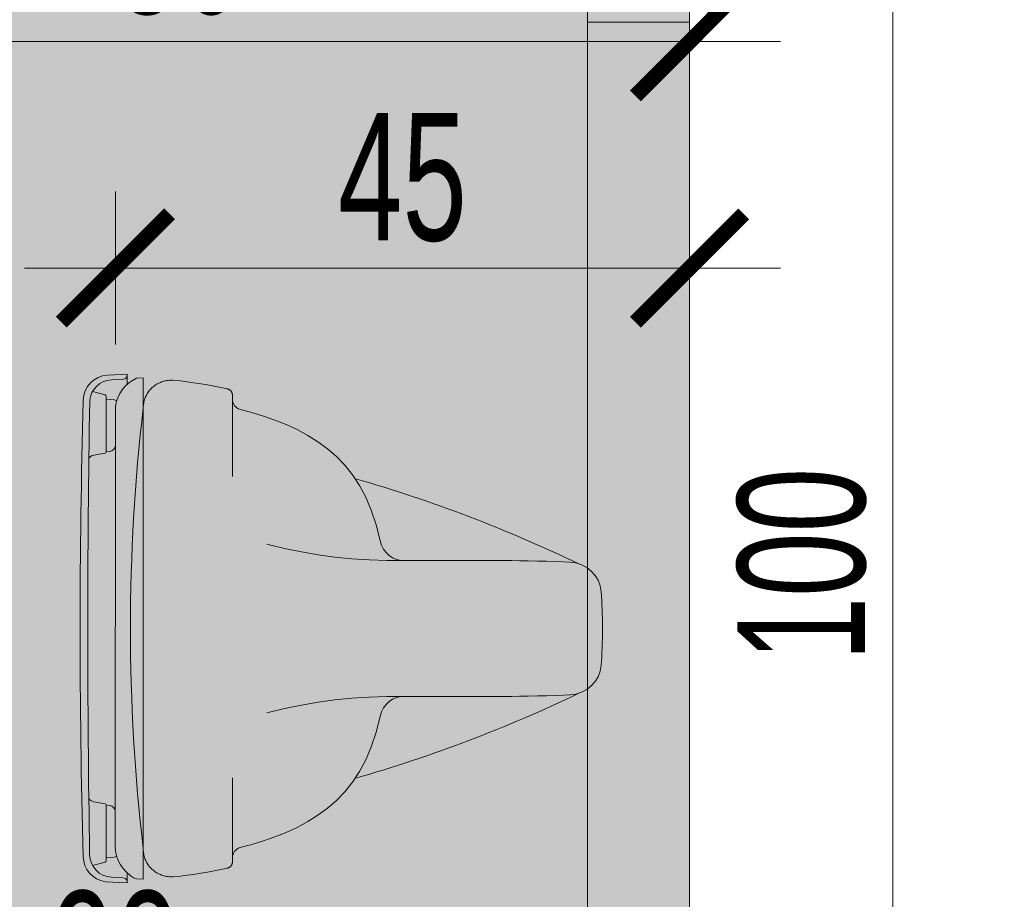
# Model space of a CAD drawing. Header units: millimetres. Extents: x -6792 to 22441, y -13430 to 4653.
# Tile 4 of 256: x -6030 to -5953, y -8137 to -8068. Entities that reach past the tile are written whole.
import ezdxf
from ezdxf import colors
from ezdxf.entities.mleader import LeaderData, LeaderLine
from ezdxf.math import Vec2, Vec3

# ---------------------------------------------------------------- set-up
doc = ezdxf.new("R2010")
doc.units = ezdxf.units.MM
for name, color, linetype, lineweight in [('_A_KOLORYSTYKA ŚCIAN', 40, 'Continuous', 5), ('_A_OPIS', 253, 'Continuous', 9), ('_A_ROZWINIĘCIA_RYSUNEK ŚCIAN', 252, 'Continuous', 15), ('_A_ROZWINIĘCIA_WYMIARY', 252, 'Continuous', 15), ('_A_WIDOK', 163, 'Continuous', 13)]:
    doc.layers.add(name, color=color, linetype=linetype, lineweight=lineweight)
doc.styles.add('DIM', font='arial.ttf', dxfattribs={"width": 0.65})
doc.styles.get("Standard").update_dxf_attribs({"font": 'arial.ttf'})
doc.dimstyles.new('BP_EU_25-50', dxfattribs={"dimtxt": 10, "dimasz": 0.8, "dimexe": 0.75, "dimexo": 1, "dimgap": 2, "dimtad": 1, "dimdec": 0, "dimzin": 9, "dimdsep": 46, "dimtxsty": 'DIM', "dimblk": 'ARCH_1', "dimcen": 0, "dimdle": 50, "dimse1": 1, "dimse2": 1, "dimclrd": 256, "dimclre": 256, "dimclrt": 256, "dimadec": 0, "dimazin": 2, "dimtfac": 1, "dimtdec": 0, "dimtix": 1, "dimtmove": 2, "dimatfit": 0, "dimfxl": 0.75, "dimtolj": 1, "dimtzin": 0, "dimlwd": 15, "dimlwe": -1, "dimarcsym": 0})

# ---------------------------------------------------------------- blocks, each defined once
blk = doc.blocks.new('KERAMAG-KIBEL-FRONT')
at = {"layer": '_A_KOLORYSTYKA ŚCIAN', "true_color": 0xffffff}
h = blk.add_hatch(color=7, dxfattribs=at)
h.dxf.hatch_style = 1
edge = h.paths.add_edge_path()
edge.add_line((0.1993166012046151, -0.03704926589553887), (0.1985480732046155, -0.03704926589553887))
edge.add_arc((0.1989537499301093, -0.03311108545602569), 0.003959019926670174, 219.4763175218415, 264.11863696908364, ccw=False)
edge.add_arc((0.1984188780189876, -0.03387214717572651), 0.003072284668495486, 182.6976414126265, 214.857415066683, ccw=False)
edge.add_line((0.195349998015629, -0.03401674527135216), (0.1948521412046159, -0.02460643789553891))
edge.add_arc((0.1768640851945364, -0.02556310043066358), 0.01801347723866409, 3.044305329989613, 84.79019193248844)
edge.add_arc((-0.001437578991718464, -10.49507827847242), 10.48899775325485, 89.0170504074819, 90.95997565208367)
edge.add_arc((-0.1768660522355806, -0.02556162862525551), 0.01801145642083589, 90.96611067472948, 176.9600413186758)
edge.add_line((-0.1948521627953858, -0.02460643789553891), (-0.1953500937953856, -0.03401674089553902))
edge.add_arc((-0.1989161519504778, -0.03346271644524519), 0.003608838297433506, 263.62879618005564, 351.16909958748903, ccw=False)
edge.add_line((-0.199316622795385, -0.03704926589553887), (-0.1983345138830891, -0.01988594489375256))
edge.add_arc((-0.1784425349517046, -0.02261504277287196), 0.02007831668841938, 90.19300086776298, 172.1880247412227, ccw=False)
edge.add_arc((-0.0005727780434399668, -6.379024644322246), 6.378970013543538, 88.38815339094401, 91.59843737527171, ccw=False)
edge.add_arc((0.1785161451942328, -0.02257666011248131), 0.0200009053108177, 3.002493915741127, 89.0237181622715, ccw=False)
edge.add_line((0.1984895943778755, -0.0215290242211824), (0.1993166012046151, -0.03704926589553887))
h = blk.add_hatch(color=7, dxfattribs=at)
h.dxf.hatch_style = 1
edge = h.paths.add_edge_path()
edge.add_arc((-0.1297962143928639, -0.01179836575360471), 0.00599761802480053, 485.9951777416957, 530.0101189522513)
edge.add_line((-0.1357028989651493, -0.01075793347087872), (-0.1372728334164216, -0.01966791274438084))
edge.add_arc((-0.1382811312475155, -0.01947853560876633), 0.00102592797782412, 261.9143475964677, 349.36270860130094, ccw=False)
edge.add_line((-0.1384254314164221, -0.02049426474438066), (-0.1386972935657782, -0.02353773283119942))
edge.add_arc((-0.1436442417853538, -0.02275414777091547), 0.005008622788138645, 275.41885679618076, 350.9992606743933, ccw=False)
edge.add_line((-0.1431712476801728, -0.02774038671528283), (-0.1735682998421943, -0.02775855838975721))
edge.add_arc((-0.1704381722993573, -0.05547670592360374), 0.02789432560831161, 456.4429457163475, 466.4815946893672)
edge.add_line((-0.1783519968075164, -0.0287285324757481), (-0.1785041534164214, -0.02851483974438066))
edge.add_line((-0.1785041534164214, -0.02851483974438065), (-0.1788774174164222, -0.02764017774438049))
edge.add_arc((-0.01656058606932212, -0.007372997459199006), 0.1635772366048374, 184.6008956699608, 187.1172227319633, ccw=False)
edge.add_line((-0.1796107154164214, -0.02049426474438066), (-0.1809009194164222, -0.02049426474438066))
edge.add_line((-0.1809009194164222, -0.02049426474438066), (-0.1819652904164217, -0.02049426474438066))
edge.add_arc((-0.1819652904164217, -0.01949426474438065), 0.001000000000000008, 195.1884549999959, 270, ccw=False)
edge.add_line((-0.1829303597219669, -0.01975625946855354), (-0.1856267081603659, -0.009824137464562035))
edge.add_arc((-0.1768642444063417, -0.02556277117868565), 0.01801347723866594, 455.2098080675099, 479.1068163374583, ccw=False)
edge.add_line((-0.1784999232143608, -0.007623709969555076), (-0.1333211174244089, -0.006945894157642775))
h = blk.add_hatch(color=7, dxfattribs=at)
h.dxf.hatch_style = 1
edge = h.paths.add_edge_path()
edge.add_arc((0.1297960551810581, -0.01179869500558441), 0.00599761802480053, 9.989881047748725, 54.004822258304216, ccw=False)
edge.add_line((0.1357027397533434, -0.01075826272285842), (0.1372726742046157, -0.01966824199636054))
edge.add_arc((0.1382809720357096, -0.01947886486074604), 0.00102592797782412, 190.6372913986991, 278.0856524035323)
edge.add_line((0.1384252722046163, -0.02049459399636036), (0.1386971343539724, -0.02353806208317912))
edge.add_arc((0.1436440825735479, -0.02275447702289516), 0.005008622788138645, 189.0007393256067, 264.5811432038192)
edge.add_line((0.1431710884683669, -0.02774071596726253), (0.1735681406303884, -0.02775888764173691))
edge.add_arc((0.1704380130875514, -0.05547703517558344), 0.02789432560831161, 73.51840531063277, 83.55705428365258, ccw=False)
edge.add_line((0.1783518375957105, -0.0287288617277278), (0.1785039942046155, -0.02851516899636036))
edge.add_line((0.1785039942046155, -0.02851516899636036), (0.1788772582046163, -0.02764050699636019))
edge.add_arc((0.01656042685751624, -0.007373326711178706), 0.1635772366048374, 352.8827772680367, 355.3991043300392)
edge.add_line((0.1796105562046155, -0.02049459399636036), (0.1809007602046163, -0.02049459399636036))
edge.add_line((0.1809007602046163, -0.02049459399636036), (0.1819651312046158, -0.02049459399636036))
edge.add_arc((0.1819651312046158, -0.01949459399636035), 0.001000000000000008, 270, 344.8115450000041)
edge.add_line((0.182930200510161, -0.01975658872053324), (0.18562654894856, -0.009824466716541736))
edge.add_arc((0.1768640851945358, -0.02556310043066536), 0.01801347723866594, 60.89318366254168, 84.79019193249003)
edge.add_line((0.1784997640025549, -0.007624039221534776), (0.133320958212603, -0.006946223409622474))
h = blk.add_hatch(color=7, dxfattribs=at)
h.dxf.hatch_style = 1
h.paths.add_polyline_path([(0.1735681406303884, -0.02775888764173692), (-0.1700751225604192, -0.02754941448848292, 0.2727917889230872), (-0.1954328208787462, -0.04247602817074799), (-0.196023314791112, -0.04428756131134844), (-0.1963120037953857, -0.04954926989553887), (-0.1743968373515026, -0.04957931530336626), (-0.1740836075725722, -0.04954926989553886), (-0.1732656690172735, -0.0495019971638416), (-0.1724645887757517, -0.04948642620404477), (-0.171863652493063, -0.04948642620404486, -0.05777963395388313), (0.1723192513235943, -0.04948360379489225), (0.1732655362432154, -0.0495019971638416), (0.1740834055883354, -0.04954926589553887), (0.1963119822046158, -0.04954926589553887), (0.1960350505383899, -0.04439168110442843, 0.268608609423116)])
h = blk.add_hatch(color=7, dxfattribs=at)
h.dxf.hatch_style = 1
edge = h.paths.add_edge_path()
edge.add_line((-0.1875853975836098, -0.1159117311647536), (-0.1874985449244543, -0.1161383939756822))
edge.add_line((-0.1874985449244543, -0.1161383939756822), (-0.1876168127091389, -0.1157698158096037))
edge.add_line((-0.1876168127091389, -0.1157698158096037), (-0.188809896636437, -0.1103801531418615))
edge.add_line((-0.188809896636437, -0.1103801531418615), (-0.1898822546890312, -0.1051362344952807))
edge.add_line((-0.1898822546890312, -0.1051362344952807), (-0.1908673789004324, -0.0998751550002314))
edge.add_line((-0.1908673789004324, -0.0998751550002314), (-0.1917624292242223, -0.09459813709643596))
edge.add_line((-0.1917624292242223, -0.09459813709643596), (-0.1925645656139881, -0.08930640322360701))
edge.add_line((-0.1925645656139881, -0.08930640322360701), (-0.1932709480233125, -0.08400117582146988))
edge.add_line((-0.1932709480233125, -0.08400117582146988), (-0.19387873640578, -0.07868367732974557))
edge.add_line((-0.19387873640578, -0.07868367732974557), (-0.1944281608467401, -0.07290188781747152))
edge.add_line((-0.1944281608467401, -0.07290188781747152), (-0.1944713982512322, -0.07131924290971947))
edge.add_line((-0.1944713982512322, -0.07131924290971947), (-0.1943890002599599, -0.06961656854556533))
edge.add_line((-0.1943890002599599, -0.06961656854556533), (-0.1941708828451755, -0.06787313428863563))
edge.add_line((-0.1941708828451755, -0.06787313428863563), (-0.1938091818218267, -0.06611310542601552))
edge.add_line((-0.1938091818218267, -0.06611310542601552), (-0.1932955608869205, -0.06435106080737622))
edge.add_line((-0.1932955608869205, -0.06435106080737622), (-0.1926262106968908, -0.06260797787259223))
edge.add_line((-0.1926262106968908, -0.06260797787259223), (-0.1917973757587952, -0.06090329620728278))
edge.add_line((-0.1917973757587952, -0.06090329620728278), (-0.191057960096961, -0.05967562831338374))
edge.add_line((-0.191057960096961, -0.05967562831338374), (-0.190521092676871, -0.05887031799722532))
edge.add_line((-0.190521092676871, -0.05887031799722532), (-0.1899451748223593, -0.05808555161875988))
edge.add_line((-0.1899451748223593, -0.05808555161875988), (-0.1893327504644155, -0.05732409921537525))
edge.add_line((-0.1893327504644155, -0.05732409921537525), (-0.1886863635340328, -0.05658873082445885))
edge.add_line((-0.1886863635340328, -0.05658873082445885), (-0.1880085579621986, -0.0558822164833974))
edge.add_line((-0.1880085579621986, -0.0558822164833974), (-0.1869461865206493, -0.05486763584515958))
edge.add_line((-0.1869461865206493, -0.05486763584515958), (-0.1858120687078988, -0.05396349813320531))
edge.add_line((-0.1858120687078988, -0.05396349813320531), (-0.1846516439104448, -0.05312247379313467))
edge.add_line((-0.1846516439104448, -0.05312247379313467), (-0.1830235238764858, -0.05215183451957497))
edge.add_line((-0.1830235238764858, -0.05215183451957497), (-0.1813435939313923, -0.05133684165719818))
edge.add_line((-0.1813435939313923, -0.05133684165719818), (-0.1796315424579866, -0.05067540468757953))
edge.add_line((-0.1796315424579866, -0.05067540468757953), (-0.1779085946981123, -0.0501655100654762))
edge.add_line((-0.1779085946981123, -0.0501655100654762), (-0.1761899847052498, -0.04980009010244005))
edge.add_line((-0.1761899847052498, -0.04980009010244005), (-0.1745004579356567, -0.04957336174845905))
edge.add_line((-0.1745004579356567, -0.04957336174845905), (-0.173137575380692, -0.04949459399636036))
edge.add_line((-0.173137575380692, -0.04949459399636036), (-0.1728847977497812, -0.04949459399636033))
edge.add_line((-0.1728847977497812, -0.04949459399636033), (-0.1723095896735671, -0.04948341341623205))
edge.add_line((-0.1723095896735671, -0.04948341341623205), (-0.1710845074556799, -0.04948642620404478))
edge.add_line((-0.1710845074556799, -0.04948642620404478), (0.1701965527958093, -0.04948642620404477))
edge.add_line((0.1701965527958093, -0.04948642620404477), (0.1723159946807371, -0.04948354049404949))
edge.add_line((0.1723159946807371, -0.04948354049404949), (0.1728846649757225, -0.04949459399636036))
edge.add_line((0.1728846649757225, -0.04949459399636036), (0.173137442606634, -0.04949459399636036))
edge.add_line((0.173137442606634, -0.04949459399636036), (0.1745003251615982, -0.04957336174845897))
edge.add_line((0.1745003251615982, -0.04957336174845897), (0.176189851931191, -0.04980009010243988))
edge.add_line((0.176189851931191, -0.04980009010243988), (0.1779084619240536, -0.0501655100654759))
edge.add_line((0.1779084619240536, -0.0501655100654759), (0.1796314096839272, -0.05067540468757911))
edge.add_line((0.1796314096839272, -0.05067540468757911), (0.1813434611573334, -0.05133684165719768))
edge.add_line((0.1813434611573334, -0.05133684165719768), (0.1830233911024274, -0.05215183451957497))
edge.add_line((0.1830233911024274, -0.05215183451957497), (0.1846515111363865, -0.05312247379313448))
edge.add_line((0.1846515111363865, -0.05312247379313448), (0.1858119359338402, -0.05396349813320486))
edge.add_line((0.1858119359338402, -0.05396349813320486), (0.1865687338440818, -0.05456683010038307))
edge.add_line((0.1865687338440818, -0.05456683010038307), (0.1873017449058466, -0.05520732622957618))
edge.add_line((0.1873017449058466, -0.05520732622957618), (0.1880084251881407, -0.05588221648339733))
edge.add_line((0.1880084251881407, -0.05588221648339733), (0.1886862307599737, -0.05658873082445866))
edge.add_line((0.1886862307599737, -0.05658873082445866), (0.1893326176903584, -0.05732409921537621))
edge.add_line((0.1893326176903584, -0.05732409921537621), (0.1902532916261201, -0.0584688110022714))
edge.add_line((0.1902532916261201, -0.0584688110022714), (0.1910578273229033, -0.05967562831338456))
edge.add_line((0.1910578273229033, -0.05967562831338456), (0.1917972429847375, -0.06090329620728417))
edge.add_line((0.1917972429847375, -0.06090329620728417), (0.1926260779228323, -0.06260797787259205))
edge.add_line((0.1926260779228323, -0.06260797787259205), (0.1932954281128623, -0.06435106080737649))
edge.add_line((0.1932954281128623, -0.06435106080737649), (0.1938090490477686, -0.06611310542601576))
edge.add_line((0.1938090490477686, -0.06611310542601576), (0.1941707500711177, -0.06787313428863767))
edge.add_line((0.1941707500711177, -0.06787313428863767), (0.1943888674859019, -0.0696165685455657))
edge.add_line((0.1943888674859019, -0.0696165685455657), (0.1944712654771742, -0.07131924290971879))
edge.add_line((0.1944712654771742, -0.07131924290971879), (0.1944280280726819, -0.0729018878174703))
edge.add_line((0.1944280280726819, -0.0729018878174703), (0.1938786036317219, -0.07868367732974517))
edge.add_line((0.1938786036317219, -0.07868367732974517), (0.1932708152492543, -0.08400117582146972))
edge.add_line((0.1932708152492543, -0.08400117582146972), (0.1925644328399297, -0.08930640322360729))
edge.add_line((0.1925644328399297, -0.08930640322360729), (0.1917622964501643, -0.09459813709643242))
edge.add_line((0.1917622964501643, -0.09459813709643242), (0.1908672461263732, -0.09987515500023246))
edge.add_line((0.1908672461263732, -0.09987515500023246), (0.1898821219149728, -0.1051362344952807))
edge.add_line((0.1898821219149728, -0.1051362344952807), (0.1888097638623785, -0.1103801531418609))
edge.add_line((0.1888097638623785, -0.1103801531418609), (0.1875545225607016, -0.1160506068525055))
edge.add_line((0.1875545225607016, -0.1160506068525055), (0.1871094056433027, -0.1170449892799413))
edge.add_line((0.1871094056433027, -0.1170449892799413), (0.1864357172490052, -0.1179447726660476))
edge.add_line((0.1864357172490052, -0.1179447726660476), (0.1855717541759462, -0.1186735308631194))
edge.add_line((0.1855717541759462, -0.1186735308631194), (0.1845730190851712, -0.1191860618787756))
edge.add_line((0.1845730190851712, -0.1191860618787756), (0.1834739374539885, -0.1194666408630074))
edge.add_line((0.1834739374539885, -0.1194666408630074), (0.1827798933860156, -0.1194864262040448))
edge.add_line((0.1827798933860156, -0.1194864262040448), (0.1793569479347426, -0.1194864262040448))
edge.add_line((0.1793569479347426, -0.1194864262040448), (0.1780263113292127, -0.1195973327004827))
edge.add_line((0.1780263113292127, -0.1195973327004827), (0.1767585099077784, -0.1199194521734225))
edge.add_line((0.1767585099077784, -0.1199194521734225), (0.1755743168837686, -0.1204368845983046))
edge.add_line((0.1755743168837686, -0.1204368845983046), (0.1744945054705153, -0.1211337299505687))
edge.add_line((0.1744945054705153, -0.1211337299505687), (0.1735398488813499, -0.1219940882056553))
edge.add_line((0.1735398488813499, -0.1219940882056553), (0.1727311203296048, -0.1230020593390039))
edge.add_line((0.1727311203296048, -0.1230020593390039), (0.1720890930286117, -0.1241417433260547))
edge.add_line((0.1720890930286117, -0.1241417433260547), (0.1716345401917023, -0.1253972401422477))
edge.add_line((0.1716345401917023, -0.1253972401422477), (0.1692089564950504, -0.1346055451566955))
edge.add_line((0.1692089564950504, -0.1346055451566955), (0.1664449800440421, -0.143760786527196))
edge.add_line((0.1664449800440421, -0.143760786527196), (0.1633073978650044, -0.1527909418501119))
edge.add_line((0.1633073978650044, -0.1527909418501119), (0.159760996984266, -0.1616367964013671))
edge.add_line((0.159760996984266, -0.1616367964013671), (0.1557705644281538, -0.1702391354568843))
edge.add_line((0.1557705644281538, -0.1702391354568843), (0.1513008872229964, -0.1785387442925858))
edge.add_line((0.1513008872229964, -0.1785387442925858), (0.146316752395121, -0.1864764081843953))
edge.add_line((0.146316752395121, -0.1864764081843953), (0.1407829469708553, -0.1939929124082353))
edge.add_line((0.1407829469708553, -0.1939929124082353), (0.1346573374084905, -0.2010354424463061))
edge.add_line((0.1346573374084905, -0.2010354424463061), (0.1278701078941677, -0.2075767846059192))
edge.add_line((0.1278701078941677, -0.2075767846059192), (0.1203445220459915, -0.2135961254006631))
edge.add_line((0.1203445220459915, -0.2135961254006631), (0.1174075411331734, -0.2155245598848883))
edge.add_arc((-0.9459376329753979, 0.08905208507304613), 1.106105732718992, 334.2869644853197, 344.0165649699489, ccw=False)
edge.add_line((0.05063966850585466, -0.3908474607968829), (0.04992943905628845, -0.393070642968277))
edge.add_line((0.04992943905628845, -0.393070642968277), (0.04778808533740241, -0.3971072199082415))
edge.add_line((0.04778808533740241, -0.3971072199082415), (0.04499784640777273, -0.4006553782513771))
edge.add_line((0.04499784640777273, -0.4006553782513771), (0.04163073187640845, -0.4036364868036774))
edge.add_line((0.04163073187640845, -0.4036364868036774), (0.03775875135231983, -0.4059719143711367))
edge.add_line((0.03775875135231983, -0.4059719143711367), (0.03345391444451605, -0.4075830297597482))
edge.add_line((0.03345391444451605, -0.4075830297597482), (0.0287815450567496, -0.4083931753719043))
edge.add_line((0.0287815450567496, -0.4083931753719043), (0.02551096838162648, -0.4086327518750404))
edge.add_line((0.02551096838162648, -0.4086327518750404), (0.02214520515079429, -0.4088425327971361))
edge.add_line((0.02214520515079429, -0.4088425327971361), (0.01868511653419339, -0.4090218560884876))
edge.add_line((0.01868511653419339, -0.4090218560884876), (0.01513156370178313, -0.4091700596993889))
edge.add_line((0.01513156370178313, -0.4091700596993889), (0.01148540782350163, -0.409286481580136))
edge.add_line((0.01148540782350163, -0.409286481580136), (0.007747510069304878, -0.4093704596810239))
edge.add_line((0.007747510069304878, -0.4093704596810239), (0.003918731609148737, -0.4094213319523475))
edge.add_line((0.003918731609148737, -0.4094213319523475), (-6.638702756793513e-08, -0.4094384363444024))
edge.add_line((-6.638702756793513e-08, -0.4094384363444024), (-0.003918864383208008, -0.4094213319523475))
edge.add_line((-0.003918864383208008, -0.4094213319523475), (-0.00774764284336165, -0.4093704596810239))
edge.add_line((-0.00774764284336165, -0.4093704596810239), (-0.01148554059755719, -0.409286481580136))
edge.add_line((-0.01148554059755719, -0.409286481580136), (-0.01513169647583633, -0.4091700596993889))
edge.add_line((-0.01513169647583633, -0.4091700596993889), (-0.01868524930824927, -0.4090218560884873))
edge.add_line((-0.01868524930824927, -0.4090218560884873), (-0.02214533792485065, -0.4088425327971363))
edge.add_line((-0.02214533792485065, -0.4088425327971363), (-0.02551110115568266, -0.4086327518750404))
edge.add_line((-0.02551110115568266, -0.4086327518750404), (-0.02877351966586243, -0.408393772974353))
edge.add_line((-0.02877351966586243, -0.408393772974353), (-0.03345404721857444, -0.4075830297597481))
edge.add_line((-0.03345404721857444, -0.4075830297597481), (-0.03775888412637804, -0.4059719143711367))
edge.add_line((-0.03775888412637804, -0.4059719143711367), (-0.04163086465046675, -0.4036364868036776))
edge.add_line((-0.04163086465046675, -0.4036364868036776), (-0.04499797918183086, -0.4006553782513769))
edge.add_line((-0.04499797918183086, -0.4006553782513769), (-0.04778821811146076, -0.3971072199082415))
edge.add_line((-0.04778821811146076, -0.3971072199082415), (-0.04992957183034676, -0.393070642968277))
edge.add_line((-0.04992957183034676, -0.393070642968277), (-0.05040714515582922, -0.3915757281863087))
edge.add_arc((0.9600344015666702, 0.09374983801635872), 1.120951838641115, 196.0158378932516, 205.6554576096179, ccw=False)
edge.add_line((-0.1174082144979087, -0.2155242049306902), (-0.1203446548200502, -0.2135961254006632))
edge.add_line((-0.1203446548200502, -0.2135961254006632), (-0.1278702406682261, -0.2075767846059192))
edge.add_line((-0.1278702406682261, -0.2075767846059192), (-0.1346574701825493, -0.2010354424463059))
edge.add_line((-0.1346574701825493, -0.2010354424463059), (-0.1407830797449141, -0.1939929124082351))
edge.add_line((-0.1407830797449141, -0.1939929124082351), (-0.1463168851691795, -0.1864764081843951))
edge.add_line((-0.1463168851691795, -0.1864764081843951), (-0.1513010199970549, -0.178538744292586))
edge.add_line((-0.1513010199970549, -0.178538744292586), (-0.1557706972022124, -0.1702391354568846))
edge.add_line((-0.1557706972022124, -0.1702391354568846), (-0.1597611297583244, -0.1616367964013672))
edge.add_line((-0.1597611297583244, -0.1616367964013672), (-0.163307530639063, -0.1527909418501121))
edge.add_line((-0.163307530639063, -0.1527909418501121), (-0.1664451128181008, -0.1437607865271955))
edge.add_line((-0.1664451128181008, -0.1437607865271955), (-0.1692090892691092, -0.1346055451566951))
edge.add_line((-0.1692090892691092, -0.1346055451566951), (-0.1716223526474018, -0.1254312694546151))
edge.add_line((-0.1716223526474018, -0.1254312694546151), (-0.1720892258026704, -0.1241417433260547))
edge.add_line((-0.1720892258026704, -0.1241417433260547), (-0.1727312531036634, -0.1230020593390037))
edge.add_line((-0.1727312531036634, -0.1230020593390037), (-0.1735399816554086, -0.1219940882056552))
edge.add_line((-0.1735399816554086, -0.1219940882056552), (-0.1744946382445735, -0.1211337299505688))
edge.add_line((-0.1744946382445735, -0.1211337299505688), (-0.1755744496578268, -0.1204368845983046))
edge.add_line((-0.1755744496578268, -0.1204368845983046), (-0.1767586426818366, -0.1199194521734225))
edge.add_line((-0.1767586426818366, -0.1199194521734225), (-0.1780264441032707, -0.1195973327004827))
edge.add_line((-0.1780264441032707, -0.1195973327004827), (-0.1793570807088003, -0.1194864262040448))
edge.add_line((-0.1793570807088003, -0.1194864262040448), (-0.1832539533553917, -0.1194864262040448))
edge.add_line((-0.1832539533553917, -0.1194864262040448), (-0.1843044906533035, -0.1192788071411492))
edge.add_line((-0.1843044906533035, -0.1192788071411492), (-0.1853322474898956, -0.1188236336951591))
edge.add_line((-0.1853322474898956, -0.1188236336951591), (-0.1862359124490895, -0.1181447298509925))
edge.add_line((-0.1862359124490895, -0.1181447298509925), (-0.1869590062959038, -0.1172860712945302))
edge.add_line((-0.1869590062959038, -0.1172860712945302), (-0.1874784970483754, -0.1162776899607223))
edge.add_line((-0.1874784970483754, -0.1162776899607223), (-0.187653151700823, -0.1156056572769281))
edge.add_line((-0.187653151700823, -0.1156056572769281), (-0.1875853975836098, -0.1159117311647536))
for p, q in [((-0.1856398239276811, -0.009775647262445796), (-0.182930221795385, -0.01975658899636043)), ((-0.1372726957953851, -0.01966824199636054), (-0.135702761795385, -0.01075826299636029)), ((0.1372726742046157, -0.01966824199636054), (0.1357027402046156, -0.01075826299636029)), ((0.1856398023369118, -0.009775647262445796), (0.1829302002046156, -0.01975658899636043)), ((-0.1819651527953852, -0.02049459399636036), (-0.1809007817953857, -0.02049459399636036)), ((-0.1809007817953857, -0.02049459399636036), (-0.1517443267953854, -0.02049459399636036)), ((-0.1796105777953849, -0.02049459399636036), (-0.1790418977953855, -0.0267010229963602)), ((-0.1517443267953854, -0.02049459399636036), (-0.138257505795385, -0.02049459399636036)), ((-0.1386836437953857, -0.02338679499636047), (-0.1384252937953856, -0.02049459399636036)), ((-0.138257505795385, -0.02049459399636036), (-0.137616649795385, -0.02026064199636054)), ((-0.137616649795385, -0.02026064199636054), (-0.1372726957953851, -0.01966824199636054)), ((0.1376166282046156, -0.02026064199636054), (0.1372726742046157, -0.01966824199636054)), ((0.1382574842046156, -0.02049459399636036), (0.1376166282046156, -0.02026064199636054)), ((0.151744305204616, -0.02049459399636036), (0.1382574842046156, -0.02049459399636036)), ((0.1386836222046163, -0.02338679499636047), (0.1384252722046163, -0.02049459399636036)), ((0.1809007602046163, -0.02049459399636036), (0.151744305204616, -0.02049459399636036)), ((0.1796105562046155, -0.02049459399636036), (0.1790418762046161, -0.0267010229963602)), ((0.1819651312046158, -0.02049459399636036), (0.1809007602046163, -0.02049459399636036)), ((-0.1790418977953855, -0.0267010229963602), (-0.1788772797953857, -0.02764050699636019)), ((-0.1788772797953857, -0.02764050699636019), (-0.1785040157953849, -0.02851516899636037)), ((-0.1785040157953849, -0.02851516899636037), (-0.1783354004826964, -0.02874672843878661)), ((0.1785039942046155, -0.02851516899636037), (0.1783549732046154, -0.02872445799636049)), ((0.1788772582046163, -0.02764050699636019), (0.1785039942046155, -0.02851516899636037)), ((0.1790418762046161, -0.0267010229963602), (0.1788772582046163, -0.02764050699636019))]:
    blk.add_line(p, q)
for points in [[(0.1993166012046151, -0.03704926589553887), (0.1985480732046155, -0.03704926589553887, -0.1972904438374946), (0.1958978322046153, -0.03562806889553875, -0.141251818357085), (0.195349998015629, -0.03401674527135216), (0.1948521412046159, -0.02460643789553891, 0.3726214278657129), (0.1784997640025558, -0.007624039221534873, 0.008477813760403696), (-0.1771697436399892, -0.007552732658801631, 0.3938798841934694), (-0.1948521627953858, -0.02460643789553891), (-0.1953500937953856, -0.03401674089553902, -0.4016948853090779), (-0.199316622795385, -0.03704926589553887), (-0.1983345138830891, -0.01988594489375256, -0.373859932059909), (-0.1785101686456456, -0.002536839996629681, -0.01400842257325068), (0.1788569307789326, -0.002578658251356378, -0.3940174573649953), (0.1984895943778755, -0.0215290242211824), (0.1993166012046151, -0.03704926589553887)], [(-0.1963120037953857, -0.04954926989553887), (-0.1736746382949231, -0.04958030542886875), (-0.1723344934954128, -0.04954109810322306, -0.05795476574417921), (0.1728846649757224, -0.04954926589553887), (0.1963119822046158, -0.04954926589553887), (0.1960350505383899, -0.04439168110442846, 0.2686086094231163), (0.1735681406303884, -0.02775888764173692), (-0.1705589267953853, -0.02755316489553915, 0.2683114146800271), (-0.1954328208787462, -0.04247602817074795), (-0.196023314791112, -0.04428756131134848), (-0.1963120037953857, -0.04954926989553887)]]:
    blk.add_lwpolyline(points, format="xyb")
for points in [[(-0.199316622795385, -0.03704926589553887), (-0.1915458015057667, -0.03704926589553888)], [(0.1993166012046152, -0.03704926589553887), (0.1915457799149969, -0.03704926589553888)], [(-0.1943850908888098, -0.07335513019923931), (-0.1944376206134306, -0.0725556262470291), (-0.1944599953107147, -0.07173663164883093), (-0.194451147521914, -0.07090078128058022), (-0.1944100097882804, -0.07005071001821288), (-0.1943355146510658, -0.0691890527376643), (-0.194226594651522, -0.06831844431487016), (-0.1940821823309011, -0.06744151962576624), (-0.1939012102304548, -0.06656091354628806), (-0.1936827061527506, -0.06567921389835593), (-0.193426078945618, -0.06479882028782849), (-0.1931308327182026, -0.06392208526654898), (-0.1927964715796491, -0.06305136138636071), (-0.1924224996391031, -0.06218900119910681), (-0.1920084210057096, -0.06133735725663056), (-0.1915537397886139, -0.06049878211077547), (-0.1910579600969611, -0.05967562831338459), (-0.1905210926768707, -0.05887031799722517), (-0.189945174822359, -0.05808555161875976), (-0.1893327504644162, -0.05732409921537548), (-0.1886863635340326, -0.05658873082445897), (-0.1880085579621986, -0.05588221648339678), (-0.1873018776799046, -0.05520732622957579), (-0.1865688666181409, -0.05456683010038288), (-0.1858120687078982, -0.0539634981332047), (-0.1850340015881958, -0.05339958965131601), (-0.1842370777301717, -0.05287532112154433), (-0.1834236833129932, -0.05239039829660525), (-0.1825962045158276, -0.05194452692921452), (-0.181757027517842, -0.05153741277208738), (-0.1809085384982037, -0.05116876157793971), (-0.18005312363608, -0.05083827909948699), (-0.1791931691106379, -0.05054567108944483), (-0.1783311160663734, -0.05029055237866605), (-0.1774696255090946, -0.05007217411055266), (-0.1766114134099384, -0.04988969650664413), (-0.1757591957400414, -0.04974227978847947), (-0.1749156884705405, -0.0496290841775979), (-0.1740836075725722, -0.04954926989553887), (-0.1732656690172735, -0.0495019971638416), (-0.172464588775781, -0.04948642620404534)], [(-0.1724645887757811, -0.04948642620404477), (-0.1501669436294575, -0.049486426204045), (-6.638702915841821e-08, -0.049486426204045)], [(0.1724644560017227, -0.04948642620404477), (-6.638702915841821e-08, -0.049486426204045)], [(0.1943849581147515, -0.07335513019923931), (0.1944374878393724, -0.0725556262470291), (0.1944598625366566, -0.07173663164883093), (0.1944510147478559, -0.07090078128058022), (0.1944098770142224, -0.07005071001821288), (0.1943353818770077, -0.0691890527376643), (0.1942264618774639, -0.06831844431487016), (0.1940820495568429, -0.06744151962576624), (0.1939010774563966, -0.06656091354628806), (0.1936825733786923, -0.06567921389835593), (0.1934259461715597, -0.06479882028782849), (0.1931306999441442, -0.06392208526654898), (0.1927963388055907, -0.06305136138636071), (0.1924223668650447, -0.06218900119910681), (0.1920082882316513, -0.06133735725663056), (0.1915536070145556, -0.06049878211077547), (0.1910578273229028, -0.05967562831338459), (0.1905209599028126, -0.05887031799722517), (0.1899450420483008, -0.05808555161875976), (0.1893326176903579, -0.05732409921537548), (0.1886862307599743, -0.05658873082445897), (0.1880084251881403, -0.05588221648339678), (0.1873017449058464, -0.05520732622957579), (0.1865687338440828, -0.05456683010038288), (0.1858119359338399, -0.0539634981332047), (0.1850338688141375, -0.05339958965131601), (0.1842369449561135, -0.05287532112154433), (0.1834235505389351, -0.05239039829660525), (0.1825960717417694, -0.05194452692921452), (0.1817568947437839, -0.05153741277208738), (0.1809084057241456, -0.05116876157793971), (0.1800529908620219, -0.05083827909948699), (0.1791930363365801, -0.05054567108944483), (0.1783309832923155, -0.05029055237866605), (0.1774694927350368, -0.05007217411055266), (0.1766112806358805, -0.04988969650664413), (0.1757590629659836, -0.04974227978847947), (0.1749155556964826, -0.0496290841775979), (0.1740834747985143, -0.04954926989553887), (0.1732655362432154, -0.0495019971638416), (0.1724644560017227, -0.04948642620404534)], [(-0.1876531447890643, -0.1156056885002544), (-0.188809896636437, -0.1103801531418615), (-0.1898822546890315, -0.1051362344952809), (-0.1908673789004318, -0.0998751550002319), (-0.1917624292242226, -0.09459813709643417), (-0.192564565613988, -0.0893064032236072), (-0.1932709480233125, -0.08400117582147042), (-0.1938787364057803, -0.07868367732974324), (-0.1943850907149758, -0.07335513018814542)], [(0.187653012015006, -0.1156056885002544), (0.1888097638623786, -0.1103801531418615), (0.1898821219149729, -0.1051362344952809), (0.1908672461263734, -0.0998751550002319), (0.1917622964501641, -0.09459813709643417), (0.1925644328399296, -0.0893064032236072), (0.1932708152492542, -0.08400117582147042), (0.193878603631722, -0.07868367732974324), (0.1943849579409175, -0.07335513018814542)], [(-0.1827800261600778, -0.1194864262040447), (-0.1830566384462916, -0.1194785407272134), (-0.1833338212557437, -0.1194549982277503), (-0.1836104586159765, -0.119415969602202), (-0.1838854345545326, -0.1193616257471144), (-0.1841576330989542, -0.1192921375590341), (-0.1844259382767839, -0.1192076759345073), (-0.1846892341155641, -0.1191084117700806), (-0.1849464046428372, -0.1189945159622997), (-0.1851964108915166, -0.1188662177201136), (-0.1854385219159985, -0.1187239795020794), (-0.18567208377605, -0.1185683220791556), (-0.1858964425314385, -0.1183997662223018), (-0.1861109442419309, -0.1182188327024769), (-0.1863149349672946, -0.1180260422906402), (-0.1865077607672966, -0.1178219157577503), (-0.1866887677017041, -0.1176069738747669), (-0.1868573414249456, -0.1173818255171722), (-0.1870130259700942, -0.1171474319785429), (-0.1871554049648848, -0.1169048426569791), (-0.187284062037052, -0.1166551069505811), (-0.1873985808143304, -0.1163992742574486), (-0.1874985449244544, -0.1161383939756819), (-0.1875835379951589, -0.1158735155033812), (-0.1876531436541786, -0.1156056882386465)], [(0.1827798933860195, -0.1194864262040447), (0.1830565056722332, -0.1194785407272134), (0.1833336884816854, -0.1194549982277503), (0.1836103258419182, -0.119415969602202), (0.1838853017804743, -0.1193616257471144), (0.1841575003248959, -0.1192921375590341), (0.1844258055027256, -0.1192076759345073), (0.1846891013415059, -0.1191084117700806), (0.1849462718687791, -0.1189945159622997), (0.1851962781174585, -0.1188662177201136), (0.1854383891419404, -0.1187239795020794), (0.185671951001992, -0.1185683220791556), (0.1858963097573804, -0.1183997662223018), (0.1861108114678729, -0.1182188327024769), (0.1863148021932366, -0.1180260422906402), (0.1865076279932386, -0.1178219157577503), (0.186688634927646, -0.1176069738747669), (0.1868572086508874, -0.1173818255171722), (0.187012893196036, -0.1171474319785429), (0.1871552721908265, -0.1169048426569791), (0.1872839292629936, -0.1166551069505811), (0.1873984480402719, -0.1163992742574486), (0.187498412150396, -0.1161383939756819), (0.1875834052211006, -0.1158735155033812), (0.1876530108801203, -0.1156056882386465)], [(-0.1827800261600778, -0.1194864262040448), (-0.1170420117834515, -0.1194864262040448)], [(-0.1793570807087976, -0.119486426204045), (-0.1780264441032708, -0.1195973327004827), (-0.1767586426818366, -0.1199194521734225), (-0.1755744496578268, -0.1204368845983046), (-0.1744946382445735, -0.1211337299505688), (-0.1735399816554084, -0.1219940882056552), (-0.1727312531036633, -0.1230020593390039), (-0.1720892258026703, -0.1241417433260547), (-0.1716346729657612, -0.1253972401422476)], [(0.1827798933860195, -0.1194864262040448), (0.1190362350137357, -0.1194864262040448)], [(0.1793569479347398, -0.119486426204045), (0.1780263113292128, -0.1195973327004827), (0.1767585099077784, -0.1199194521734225), (0.1755743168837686, -0.1204368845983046), (0.1744945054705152, -0.1211337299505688), (0.17353984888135, -0.1219940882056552), (0.1727311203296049, -0.1230020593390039), (0.1720890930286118, -0.1241417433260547), (0.1716345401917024, -0.1253972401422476)], [(-0.06895560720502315, -0.2351343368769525), (-0.08132402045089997, -0.2320372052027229), (-0.09257039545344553, -0.2283140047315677), (-0.1027714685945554, -0.2239855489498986), (-0.1120039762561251, -0.2190726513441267), (-0.1203446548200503, -0.2135961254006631), (-0.1278702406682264, -0.2075767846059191), (-0.1346574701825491, -0.2010354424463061), (-0.1407830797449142, -0.193992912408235), (-0.1463168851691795, -0.1864764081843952), (-0.1513010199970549, -0.1785387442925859), (-0.1557706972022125, -0.1702391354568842), (-0.1597611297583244, -0.1616367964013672), (-0.163307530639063, -0.152790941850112), (-0.1664451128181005, -0.1437607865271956), (-0.1692090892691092, -0.1346055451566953), (-0.1716346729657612, -0.125384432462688)], [(0.06895547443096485, -0.2351343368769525), (0.08132388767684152, -0.2320372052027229), (0.09257026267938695, -0.2283140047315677), (0.1027713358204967, -0.2239855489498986), (0.1120038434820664, -0.2190726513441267), (0.1203445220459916, -0.2135961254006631), (0.1278701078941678, -0.2075767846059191), (0.1346573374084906, -0.2010354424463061), (0.1407829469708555, -0.193992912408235), (0.146316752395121, -0.1864764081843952), (0.1513008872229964, -0.1785387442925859), (0.155770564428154, -0.1702391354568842), (0.1597609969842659, -0.1616367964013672), (0.1633073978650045, -0.152790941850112), (0.166444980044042, -0.1437607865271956), (0.1692089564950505, -0.1346055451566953), (0.1716345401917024, -0.1253972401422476)], [(-0.05314997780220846, -0.2549881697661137), (-0.05330254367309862, -0.240505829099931), (-0.05380182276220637, -0.2265880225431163), (-0.0546811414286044, -0.2130834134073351), (-0.0559738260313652, -0.1998406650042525), (-0.05771320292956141, -0.1867084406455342), (-0.05993259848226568, -0.1735354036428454), (-0.06266533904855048, -0.1601702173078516), (-0.06594475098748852, -0.1464615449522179)], [(0.05314984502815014, -0.2549881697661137), (0.0533024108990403, -0.240505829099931), (0.05380168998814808, -0.2265880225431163), (0.05468100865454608, -0.2130834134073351), (0.05597369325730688, -0.1998406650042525), (0.05771307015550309, -0.1867084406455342), (0.05993246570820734, -0.1735354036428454), (0.06266520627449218, -0.1601702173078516), (0.06594461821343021, -0.1464615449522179)], [(-0.06895560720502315, -0.2351343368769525), (-0.06538650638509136, -0.2362096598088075), (-0.06222794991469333, -0.2377871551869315), (-0.05950229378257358, -0.2398166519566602), (-0.05723189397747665, -0.2422479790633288), (-0.0554391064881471, -0.245030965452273), (-0.05414628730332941, -0.2481154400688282), (-0.05337579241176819, -0.25145123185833), (-0.05314997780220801, -0.2549881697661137)], [(0.06895547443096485, -0.2351343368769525), (0.06538637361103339, -0.2362096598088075), (0.06222781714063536, -0.2377871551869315), (0.05950216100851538, -0.2398166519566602), (0.05723176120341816, -0.2422479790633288), (0.05543897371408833, -0.245030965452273), (0.05414615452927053, -0.2481154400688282), (0.05337565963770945, -0.25145123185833), (0.05314984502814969, -0.2549881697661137)], [(-0.0532013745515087, -0.3336340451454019), (-0.05314997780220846, -0.2549881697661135)], [(0.05320124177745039, -0.3336340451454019), (0.05314984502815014, -0.2549881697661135)], [(-0.05197758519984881, -0.3838467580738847), (-0.05222725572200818, -0.3787392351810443), (-0.05244996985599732, -0.372582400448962), (-0.0526457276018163, -0.3657260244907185), (-0.052814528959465, -0.3585198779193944), (-0.05295637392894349, -0.3513137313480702), (-0.05307126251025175, -0.3444573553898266), (-0.0531591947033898, -0.3383005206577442), (-0.05322017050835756, -0.3331929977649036)], [(0.05197745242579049, -0.3838467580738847), (0.05222712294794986, -0.3787392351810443), (0.05244983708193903, -0.372582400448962), (0.05264559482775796, -0.3657260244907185), (0.05281439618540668, -0.3585198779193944), (0.05295624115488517, -0.3513137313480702), (0.05307112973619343, -0.3444573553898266), (0.05315906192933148, -0.3383005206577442), (0.05322003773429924, -0.3331929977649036)], [(-0.05197758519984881, -0.3838467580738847), (-0.05135003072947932, -0.3886242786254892), (-0.04992957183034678, -0.3930706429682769), (-0.04778821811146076, -0.3971072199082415), (-0.04499797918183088, -0.4006553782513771), (-0.04163086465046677, -0.4036364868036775), (-0.03775888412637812, -0.4059719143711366), (-0.03345404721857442, -0.4075830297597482), (-0.02878836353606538, -0.4083912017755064)], [(0.05197745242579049, -0.3838467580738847), (0.051349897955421, -0.3886242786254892), (0.04992943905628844, -0.3930706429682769), (0.04778808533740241, -0.3971072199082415), (0.04499784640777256, -0.4006553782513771), (0.04163073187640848, -0.4036364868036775), (0.0377587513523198, -0.4059719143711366), (0.03345391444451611, -0.4075830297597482), (0.02878154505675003, -0.4083931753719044)], [(-6.638702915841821e-08, -0.4094384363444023), (-0.003918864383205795, -0.4094213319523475), (-0.007747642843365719, -0.4093704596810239), (-0.01148554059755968, -0.409286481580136), (-0.01513169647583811, -0.4091700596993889), (-0.01868524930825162, -0.4090218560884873), (-0.02214533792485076, -0.4088425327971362), (-0.02551110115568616, -0.4086327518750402), (-0.02878167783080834, -0.4083931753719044)], [(-6.638702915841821e-08, -0.4094384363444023), (0.003918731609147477, -0.4094213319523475), (0.00774751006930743, -0.4093704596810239), (0.01148540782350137, -0.409286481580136), (0.01513156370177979, -0.4091700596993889), (0.01868511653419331, -0.4090218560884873), (0.02214520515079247, -0.4088425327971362), (0.02551096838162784, -0.4086327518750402), (0.02878154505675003, -0.4083931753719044)]]:
    blk.add_lwpolyline(points)
for centre, radius, start, end in [((-0.129796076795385, -0.01179869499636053), 0.005997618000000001, 124.2004039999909, 170.0101189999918), ((0.1297960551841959, -0.01179869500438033), 0.005997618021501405, 9.989881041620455, 54.00482228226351), ((-0.1819651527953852, -0.01949459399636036), 0.001, 195.1884549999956, 270), ((0.1819651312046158, -0.01949459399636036), 0.001, 270, 344.8115450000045), ((-0.1432986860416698, -0.02292518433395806), 0.004646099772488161, 271.5711010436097, 354.2893142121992), ((0.1436440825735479, -0.02275447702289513), 0.00500862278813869, 187.2607932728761, 264.5811432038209), ((0.9600344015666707, 0.09374983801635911), 1.120951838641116, 196.0347168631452, 205.6167943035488), ((-0.9459376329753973, 0.08905208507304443), 1.106105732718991, 334.2869644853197, 343.9974548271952)]:
    blk.add_arc(centre, radius, start, end)
blk = doc.blocks.new('ARCH_1')
for p, q in [((1.13686837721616e-13, 7.499999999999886), (1.13686837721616e-13, -7.500000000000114)), ((8.920242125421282, -1.13686837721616e-13), (-8.920242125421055, -1.13686837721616e-13))]:
    blk.add_line(p, q)
at = {"const_width": 1.5}
blk.add_lwpolyline([(5.303300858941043, 5.303300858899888), (-5.303300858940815, -5.303300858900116)], dxfattribs=at)
blk = doc.blocks.new('*D1781')
at = {"layer": '_A_ROZWINIĘCIA_WYMIARY', "lineweight": 15, "transparency": 16777216}
blk.add_line((-6021.388202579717, -8087.239283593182), (-5977.994618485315, -8087.239283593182), dxfattribs=at)
at = {"layer": 'Defpoints', "color": 0, "transparency": 16777216}
for p in [(-5977.194618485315, -8087.239283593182), (-6022.188202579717, -8098.23995720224), (-5977.194618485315, -8098.24125614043)]:
    blk.add_point(p, dxfattribs=at)
at = {"layer": '_A_ROZWINIĘCIA_WYMIARY', "lineweight": 15, "transparency": 16777216, "xscale": 0.8, "yscale": 0.8, "zscale": 0.8, "rotation": 180}
blk.add_blockref('ARCH_1', (-6022.188202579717, -8087.239283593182), dxfattribs=at)
at = {"layer": '_A_ROZWINIĘCIA_WYMIARY', "lineweight": 15, "transparency": 16777216, "xscale": 0.8, "yscale": 0.8, "zscale": 0.8}
blk.add_blockref('ARCH_1', (-5977.194618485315, -8087.239283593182), dxfattribs=at)
at = {"layer": '_A_ROZWINIĘCIA_WYMIARY', "transparency": 16777216, "insert": (-5999.691410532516, -8080.154017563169), "char_height": 10, "attachment_point": 5, "style": 'DIM'}
blk.add_mtext('\\A1;45', dxfattribs=at)
blk = doc.blocks.new('*D1808')
at = {"layer": '_A_ROZWINIĘCIA_WYMIARY', "lineweight": 15, "transparency": 16777216}
blk.add_line((-6066.394618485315, -8148.214046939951), (-5977.994618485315, -8148.214046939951), dxfattribs=at)
at = {"layer": 'Defpoints', "color": 0, "transparency": 16777216}
for p in [(-6067.194618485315, -8127.458835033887), (-5977.194618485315, -8127.458835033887), (-5977.194618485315, -8148.214046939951)]:
    blk.add_point(p, dxfattribs=at)
at = {"layer": '_A_ROZWINIĘCIA_WYMIARY', "lineweight": 15, "transparency": 16777216, "xscale": 0.8, "yscale": 0.8, "zscale": 0.8, "rotation": 180}
blk.add_blockref('ARCH_1', (-6067.194618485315, -8148.214046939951), dxfattribs=at)
at = {"layer": '_A_ROZWINIĘCIA_WYMIARY', "lineweight": 15, "transparency": 16777216, "xscale": 0.8, "yscale": 0.8, "zscale": 0.8}
blk.add_blockref('ARCH_1', (-5977.194618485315, -8148.214046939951), dxfattribs=at)
at = {"layer": '_A_ROZWINIĘCIA_WYMIARY', "transparency": 16777216, "insert": (-6022.194618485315, -8141.108317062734), "char_height": 10, "attachment_point": 5, "style": 'DIM'}
blk.add_mtext('\\A1;90', dxfattribs=at)
blk = doc.blocks.new('*D1783')
at = {"layer": '_A_ROZWINIĘCIA_WYMIARY', "lineweight": 15, "transparency": 16777216}
blk.add_line((-5977.994618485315, -8069.506799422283), (-6056.394618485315, -8069.506799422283), dxfattribs=at)
at = {"layer": 'Defpoints', "color": 0, "transparency": 16777216}
for p in [(-6057.194618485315, -8069.506799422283), (-5977.194618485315, -8077.164349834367), (-6057.194618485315, -8080.475615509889)]:
    blk.add_point(p, dxfattribs=at)
at = {"layer": '_A_ROZWINIĘCIA_WYMIARY', "lineweight": 15, "transparency": 16777216, "xscale": 0.8, "yscale": 0.8, "zscale": 0.8, "rotation": 180}
blk.add_blockref('ARCH_1', (-6057.194618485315, -8069.506799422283), dxfattribs=at)
at = {"layer": '_A_ROZWINIĘCIA_WYMIARY', "lineweight": 15, "transparency": 16777216, "xscale": 0.8, "yscale": 0.8, "zscale": 0.8}
blk.add_blockref('ARCH_1', (-5977.194618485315, -8069.506799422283), dxfattribs=at)
at = {"layer": '_A_ROZWINIĘCIA_WYMIARY', "transparency": 16777216, "insert": (-6017.194618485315, -8062.401069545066), "char_height": 10, "attachment_point": 5, "style": 'DIM'}
blk.add_mtext('\\A1;80', dxfattribs=at)
blk = doc.blocks.new('*D1845')
at = {"layer": '_A_ROZWINIĘCIA_WYMIARY', "lineweight": 15, "transparency": 16777216}
blk.add_line((-5961.26616294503, -8061.269850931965), (-5961.26616294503, -8159.669850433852), dxfattribs=at)
at = {"layer": 'Defpoints', "color": 0, "transparency": 16777216}
for p in [(-5985.194618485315, -8060.469850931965), (-5977.194617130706, -8160.469850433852), (-5961.26616294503, -8160.469850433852)]:
    blk.add_point(p, dxfattribs=at)
at = {"layer": '_A_ROZWINIĘCIA_WYMIARY', "lineweight": 15, "transparency": 16777216, "xscale": 0.8, "yscale": 0.8, "zscale": 0.8}
for p, rotation in [((-5961.26616294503, -8060.469850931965), 90), ((-5961.26616294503, -8160.469850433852), 270)]:
    blk.add_blockref('ARCH_1', p, dxfattribs=dict(at, rotation=rotation))
at = {"layer": '_A_ROZWINIĘCIA_WYMIARY', "transparency": 16777216, "insert": (-5968.371892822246, -8110.46985068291), "char_height": 10, "attachment_point": 5, "rotation": 90, "style": 'DIM'}
blk.add_mtext('\\A1;100', dxfattribs=at)
blk = doc.blocks.new('_Dot')
at = {"color": 0, "linetype": 'ByBlock', "lineweight": -2}
blk.add_line((-0.5, 0), (-1, 0), dxfattribs=at)
at = {"color": 0, "linetype": 'ByBlock', "const_width": 0.5}
blk.add_lwpolyline([(-0.25, 0, 1), (0.25, 0, 1)], format="xyb", close=True, dxfattribs=at)

msp = doc.modelspace()

# ---------------------------------------------------------------- hatches: boundary and pattern name
at = {"layer": '_A_KOLORYSTYKA ŚCIAN'}
msp.add_hatch(color=251, dxfattribs=at).paths.add_polyline_path([(-5977.194618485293, -7940.469850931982), (-5977.194618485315, -8160.469850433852), (-5985.194618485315, -8160.469850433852), (-5985.194618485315, -7940.469850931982)])
at = {"layer": '_A_ROZWINIĘCIA_RYSUNEK ŚCIAN', "true_color": 0xddccbb}
h = msp.add_hatch(color=254, dxfattribs=at)
h.dxf.hatch_style = 1
h.paths.add_polyline_path([(-6277.194618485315, -7940.469850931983), (-5985.194618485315, -7940.469850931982), (-5985.194618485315, -8160.469850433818), (-6277.194618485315, -8160.469850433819)])

# ---------------------------------------------------------------- linework, layer by layer
at = {"layer": '_A_ROZWINIĘCIA_RYSUNEK ŚCIAN'}
for points in [[(-6037.194618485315, -8060.469850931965), (-6037.194618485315, -8160.469850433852), (-5985.194618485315, -8160.469850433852), (-5985.194618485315, -8060.469850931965)], [(-5977.194618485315, -8067.969947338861), (-5977.194618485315, -8160.469850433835), (-5985.194618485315, -8160.469850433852), (-5985.194618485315, -8067.969947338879)]]:
    msp.add_lwpolyline(points, close=True, dxfattribs=at)
at = {"layer": '_A_WIDOK'}
msp.add_lwpolyline([(-5977.194618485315, -7940.469850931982), (-5977.194618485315, -8160.469850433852)], dxfattribs=at)

# ---------------------------------------------------------------- block references
at = {"layer": '_A_WIDOK', "xscale": 100, "yscale": 100, "zscale": 100, "rotation": 90.00000000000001}
msp.add_blockref('KERAMAG-KIBEL-FRONT', (-6024.964018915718, -8115.475615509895), dxfattribs=at)

# ---------------------------------------------------------------- dimensions: what is measured, and where the dimension line sits
at = {"layer": '_A_ROZWINIĘCIA_WYMIARY', "color": 3}
dim = msp.add_linear_dim(base=(-5961.26616294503, -8160.469850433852), p1=(-5985.194618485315, -8060.469850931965), p2=(-5977.194617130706, -8160.469850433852), angle=270, dimstyle='BP_EU_25-50', dxfattribs=at)
dim.commit()
dim.dimension.update_dxf_attribs({"geometry": '*D1845', "text_midpoint": (-5968.371892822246, -8110.46985068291)})
at = {"layer": '_A_ROZWINIĘCIA_WYMIARY'}
for base, p1, p2, picture, middle in [((-6057.194618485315, -8069.506799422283), (-5977.194618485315, -8077.164349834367), (-6057.194618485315, -8080.475615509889), '*D1783', (-6017.194618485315, -8062.401069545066)), ((-5977.194618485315, -8087.239283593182), (-6022.188202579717, -8098.23995720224), (-5977.194618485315, -8098.24125614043), '*D1781', (-5999.691410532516, -8080.154017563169)), ((-5977.194618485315, -8148.214046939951), (-6067.194618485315, -8127.458835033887), (-5977.194618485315, -8127.458835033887), '*D1808', (-6022.194618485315, -8141.108317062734))]:
    dim = msp.add_linear_dim(base=base, p1=p1, p2=p2, angle=180, dimstyle='BP_EU_25-50', dxfattribs=at)
    dim.commit()
    dim.dimension.update_dxf_attribs({"geometry": picture, "text_midpoint": middle})

# ---------------------------------------------------------------- leaders
at = {"layer": '_A_OPIS', "linetype": 'ByBlock'}
ml = msp.add_multileader_mtext('Standard', dxfattribs=at)
ml.set_content('COKOLIKI PRZYŚCIENNE O WYS. OK. 7-8 CM\\PZ PŁYTEK FORMATU 60X120CM CIĘTYCH\\PWZDŁUŻ NA 7-8 NP. OPTIMUM GRAND\\PCOLOURS GRAPHITE MAT FUGA 2 MM\\PO KOLORZE ZBLIŻONYM DO\\PPŁYTKI (GRAFIT)', color=256)
ml.set_leader_properties(color=256, linetype='ByLayer', lineweight=-1)
ml.set_arrow_properties(name='DOT')
ml.build(insert=Vec2(0, 0))
ml.multileader.update_dxf_attribs({"text_left_attachment_type": 6, "text_right_attachment_type": 5, "dogleg_length": 3, "arrow_head_size": 6})
ctx = ml.context
ctx.base_point, ctx.char_height, ctx.arrow_head_size, ctx.plane_origin, ctx.plane_x_axis, ctx.plane_y_axis = Vec3(-5944.705021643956, -7960.027836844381), 5, 6, Vec3(-6431.32707146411, -8119.031898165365), Vec3(0.0006295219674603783, -0.9999998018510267), Vec3(0.9999998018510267, 0.0006295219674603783)
ctx.left_attachment, ctx.right_attachment = 6, 5
notes = []
notes.append((ctx, [(1, (1, 1, 0), (-5944.708178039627, -7955.013881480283), (0.0006295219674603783, -0.9999998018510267), 5.013956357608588, [(0, [(-5981.603306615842, -7955.013881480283)], 0, [])])]))
ctx.mtext.insert, ctx.mtext.text_direction, ctx.mtext.rotation, ctx.mtext.line_spacing_factor, ctx.mtext.flow_direction = Vec3(-5951.079497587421, -8111.748796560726), Vec3(-0.0006295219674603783, 0.9999998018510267), 1.571425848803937, 1.2, 5
for ctx, leaders in notes:
    for number, flags, end, landing, length, lines in leaders:
        leader = LeaderData()
        leader.index, (leader.has_last_leader_line, leader.has_dogleg_vector, leader.attachment_direction) = number, flags
        leader.last_leader_point, leader.dogleg_vector, leader.dogleg_length = Vec3(end), Vec3(landing), length
        for number, points, colour, breaks in lines:
            line = LeaderLine()
            line.index, line.vertices, line.color, line.breaks = number, Vec3.list(points), colors.encode_raw_color(colour), breaks
            leader.lines.append(line)
        ctx.leaders.append(leader)

doc.saveas('drawing.dxf')
